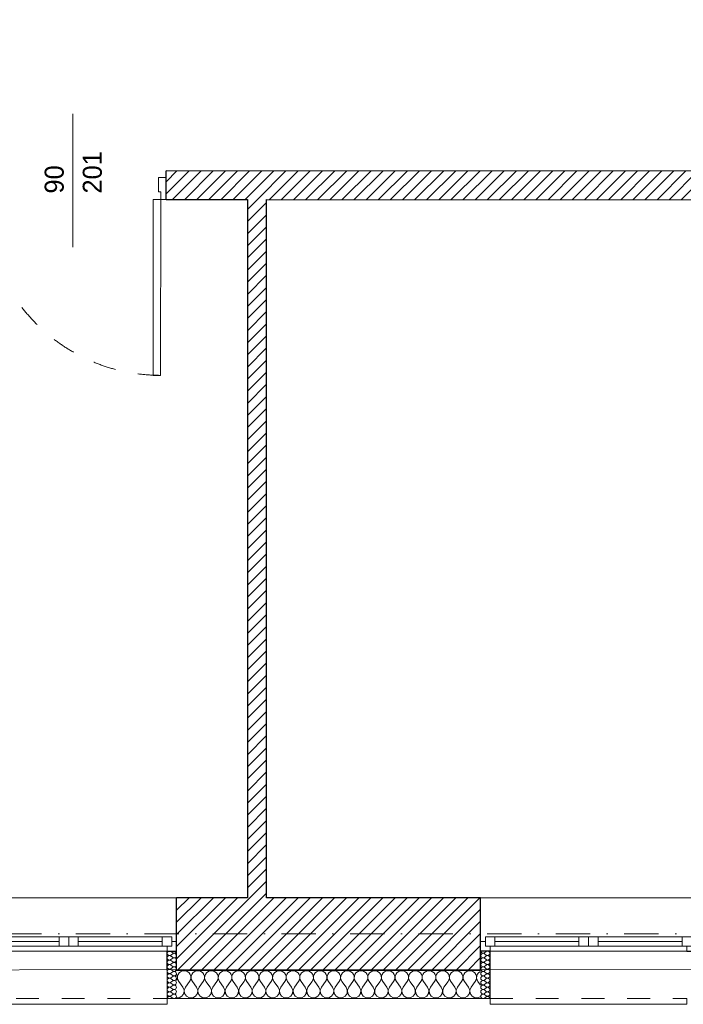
# Model space of a CAD drawing. Header units: millimetres. Extents: x 172139 to 266886, y 98118 to 138225.
# Tile 52 of 57: x 215064 to 218550, y 106825 to 111998. Entities that reach past the tile are written whole.
import ezdxf
from ezdxf.enums import TextEntityAlignment as Align

# ---------------------------------------------------------------- set-up
doc = ezdxf.new("R2010")
doc.units = ezdxf.units.MM
doc.header["$MEASUREMENT"] = 0
doc.linetypes.add('Kropki i Kreski', pattern=[360, 180, -90, 0, -90])
doc.linetypes.add('Przerywana', pattern=[240, 120, -120])
for name, color, linetype in [('Drzwi ArchiCAD', 7, 'Continuous'), ('Konstrukcja - Siatki mod', 7, 'Continuous'), ('KR_INW', 7, 'Continuous'), ('NAPIS_SODON', 7, 'Continuous'), ('Okna ArchiCADa', 7, 'Continuous'), ('Znaczniki drzwi ArchiCADa', 7, 'Continuous')]:
    doc.layers.add(name, color=color, linetype=linetype)
for name, color, linetype, lineweight in [('Drzwi ArchiCAD_Nr_pióra__1', 7, 'Continuous', 13), ('Drzwi ArchiCAD_Nr_pióra__27', 7, 'Continuous', 25), ('KR_INW_Nr_pióra__101', 252, 'Continuous', 5), ('KR_INW_Nr_pióra__27', 7, 'Continuous', 25), ('KR_INW_Nr_pióra__47', 7, 'Continuous', 15), ('NAPIS_SODON_Nr_pióra__1', 7, 'Continuous', 13), ('Okna ArchiCADa_Nr_pióra__1', 7, 'Continuous', 13), ('Okna ArchiCADa_Nr_pióra__27', 7, 'Continuous', 25), ('Znaczniki drzwi ArchiCADa_Nr_pióra__7', 7, 'Continuous', 13)]:
    doc.layers.add(name, color=color, linetype=linetype, lineweight=lineweight)
for name, color, linetype, lineweight, true_color in [('Konstrukcja - Siatki mod_Nr_pióra__48', 7, 'Continuous', 15, 0xa80f02), ('KR_INW_Nr_pióra__102', 7, 'Continuous', 5, 0xcccccc), ('Znaczniki drzwi ArchiCADa_Nr_pióra__20', 7, 'Continuous', 13, 0xb00000)]:
    doc.layers.add(name, color=color, linetype=linetype, lineweight=lineweight, true_color=true_color)
doc.styles.add('GENERATED_STYLE_1', font='txt')
pattern_1 = [(45, (0, 0), (-31.819804, 31.819804), [])]

# ---------------------------------------------------------------- blocks, each defined once
blk = doc.blocks.new('Strop_1', base_point=(179225, 121523.3))
at = {"layer": 'NAPIS_SODON_Nr_pióra__1', "linetype": 'Continuous', "flags": 128}
blk.add_lwpolyline([(179225, 121523.3), (179225.9, 107003.8), (250898.3, 107008.3), (250897.4, 121527.8)], close=True, dxfattribs=at)
blk = doc.blocks.new('*X162')
at = {"layer": 'KR_INW_Nr_pióra__102', "linetype": 'Continuous'}
for p, q in [((215889.1, 106981.8), (215888.6, 106982.6)), ((215892.2, 106972.5), (215889.1, 106981.8)), ((215892.7, 106962.6), (215892.2, 106972.5)), ((215893.5, 106972.5), (215893, 106962.6)), ((215896.6, 106981.8), (215893.5, 106972.5)), ((215902.2, 106989.9), (215896.6, 106981.8)), ((215909.8, 106996.2), (215902.2, 106989.9)), ((215918.8, 107000.2), (215909.8, 106996.2)), ((215928.6, 107001.6), (215918.8, 107000.2)), ((215938.3, 107000.2), (215928.6, 107001.6)), ((215947.3, 106996.2), (215938.3, 107000.2)), ((215954.9, 106989.9), (215947.3, 106996.2)), ((215960.5, 106981.8), (215954.9, 106989.9)), ((215963.7, 106972.5), (215960.5, 106981.8)), ((215964.1, 106962.6), (215963.7, 106972.5)), ((215964.9, 106972.5), (215964.4, 106962.6)), ((215968.1, 106981.8), (215964.9, 106972.5)), ((215973.6, 106989.9), (215968.1, 106981.8)), ((215981.2, 106996.2), (215973.6, 106989.9)), ((215990.2, 107000.2), (215981.2, 106996.2)), ((216000, 107001.6), (215990.2, 107000.2)), ((216009.8, 107000.2), (216000, 107001.6)), ((216018.8, 106996.2), (216009.8, 107000.2)), ((216026.4, 106989.9), (216018.8, 106996.2)), ((216031.9, 106981.8), (216026.4, 106989.9)), ((216035.1, 106972.5), (216031.9, 106981.8)), ((216035.6, 106962.6), (216035.1, 106972.5)), ((216036.3, 106972.5), (216035.9, 106962.6)), ((216039.5, 106981.8), (216036.3, 106972.5)), ((216045.1, 106989.9), (216039.5, 106981.8)), ((216052.7, 106996.2), (216045.1, 106989.9)), ((216061.7, 107000.2), (216052.7, 106996.2)), ((216071.4, 107001.6), (216061.7, 107000.2)), ((216081.2, 107000.2), (216071.4, 107001.6)), ((216090.2, 106996.2), (216081.2, 107000.2)), ((216097.8, 106989.9), (216090.2, 106996.2)), ((216103.4, 106981.8), (216097.8, 106989.9)), ((216106.5, 106972.5), (216103.4, 106981.8)), ((216107, 106962.6), (216106.5, 106972.5)), ((216107.8, 106972.5), (216107.3, 106962.6)), ((216110.9, 106981.8), (216107.8, 106972.5)), ((216116.5, 106989.9), (216110.9, 106981.8)), ((216124.1, 106996.2), (216116.5, 106989.9)), ((216133.1, 107000.2), (216124.1, 106996.2)), ((216142.9, 107001.6), (216133.1, 107000.2)), ((216152.6, 107000.2), (216142.9, 107001.6)), ((216161.6, 106996.2), (216152.6, 107000.2)), ((216169.2, 106989.9), (216161.6, 106996.2)), ((216174.8, 106981.8), (216169.2, 106989.9)), ((216177.9, 106972.5), (216174.8, 106981.8)), ((216178.4, 106962.6), (216177.9, 106972.5)), ((216179.2, 106972.5), (216178.7, 106962.6)), ((216182.3, 106981.8), (216179.2, 106972.5)), ((216187.9, 106989.9), (216182.3, 106981.8)), ((216195.5, 106996.2), (216187.9, 106989.9)), ((216204.5, 107000.2), (216195.5, 106996.2)), ((216214.3, 107001.6), (216204.5, 107000.2)), ((216224, 107000.2), (216214.3, 107001.6)), ((216233.1, 106996.2), (216224, 107000.2)), ((216240.6, 106989.9), (216233.1, 106996.2)), ((216246.2, 106981.8), (216240.6, 106989.9)), ((216249.4, 106972.5), (216246.2, 106981.8)), ((216249.9, 106962.6), (216249.4, 106972.5)), ((216250.6, 106972.5), (216250.1, 106962.6)), ((216253.8, 106981.8), (216250.6, 106972.5)), ((216259.4, 106989.9), (216253.8, 106981.8)), ((216266.9, 106996.2), (216259.4, 106989.9)), ((216276, 107000.2), (216266.9, 106996.2)), ((216285.7, 107001.6), (216276, 107000.2)), ((216295.5, 107000.2), (216285.7, 107001.6)), ((216304.5, 106996.2), (216295.5, 107000.2)), ((216312.1, 106989.9), (216304.5, 106996.2)), ((216317.7, 106981.8), (216312.1, 106989.9)), ((216320.8, 106972.5), (216317.7, 106981.8)), ((216321.3, 106962.6), (216320.8, 106972.5)), ((216322.1, 106972.5), (216321.6, 106962.6)), ((216325.2, 106981.8), (216322.1, 106972.5)), ((216330.8, 106989.9), (216325.2, 106981.8)), ((216338.4, 106996.2), (216330.8, 106989.9)), ((216347.4, 107000.2), (216338.4, 106996.2)), ((216357.1, 107001.6), (216347.4, 107000.2)), ((216366.9, 107000.2), (216357.1, 107001.6)), ((216375.9, 106996.2), (216366.9, 107000.2)), ((216383.5, 106989.9), (216375.9, 106996.2)), ((216389.1, 106981.8), (216383.5, 106989.9)), ((216392.2, 106972.5), (216389.1, 106981.8)), ((216392.7, 106962.6), (216392.2, 106972.5)), ((216393.5, 106972.5), (216393, 106962.6)), ((216396.6, 106981.8), (216393.5, 106972.5)), ((216402.2, 106989.9), (216396.6, 106981.8)), ((216409.8, 106996.2), (216402.2, 106989.9)), ((216418.8, 107000.2), (216409.8, 106996.2)), ((216428.6, 107001.6), (216418.8, 107000.2)), ((216438.3, 107000.2), (216428.6, 107001.6)), ((216447.3, 106996.2), (216438.3, 107000.2)), ((216454.9, 106989.9), (216447.3, 106996.2)), ((216460.5, 106981.8), (216454.9, 106989.9)), ((216463.7, 106972.5), (216460.5, 106981.8)), ((216464.1, 106962.6), (216463.7, 106972.5)), ((216464.9, 106972.5), (216464.4, 106962.6)), ((216468.1, 106981.8), (216464.9, 106972.5)), ((216473.6, 106989.9), (216468.1, 106981.8)), ((216481.2, 106996.2), (216473.6, 106989.9)), ((216490.2, 107000.2), (216481.2, 106996.2)), ((216500, 107001.6), (216490.2, 107000.2)), ((216509.8, 107000.2), (216500, 107001.6)), ((216518.8, 106996.2), (216509.8, 107000.2)), ((216526.4, 106989.9), (216518.8, 106996.2)), ((216531.9, 106981.8), (216526.4, 106989.9)), ((216535.1, 106972.5), (216531.9, 106981.8)), ((216535.6, 106962.6), (216535.1, 106972.5)), ((216536.3, 106972.5), (216535.9, 106962.6)), ((216539.5, 106981.8), (216536.3, 106972.5)), ((216545.1, 106989.9), (216539.5, 106981.8)), ((216552.7, 106996.2), (216545.1, 106989.9)), ((216561.7, 107000.2), (216552.7, 106996.2)), ((216571.4, 107001.6), (216561.7, 107000.2)), ((216581.2, 107000.2), (216571.4, 107001.6)), ((216590.2, 106996.2), (216581.2, 107000.2)), ((216597.8, 106989.9), (216590.2, 106996.2)), ((216603.4, 106981.8), (216597.8, 106989.9)), ((216606.5, 106972.5), (216603.4, 106981.8)), ((216607, 106962.6), (216606.5, 106972.5)), ((216607.8, 106972.5), (216607.3, 106962.6)), ((216610.9, 106981.8), (216607.8, 106972.5)), ((216616.5, 106989.9), (216610.9, 106981.8)), ((216624.1, 106996.2), (216616.5, 106989.9)), ((216633.1, 107000.2), (216624.1, 106996.2)), ((216642.9, 107001.6), (216633.1, 107000.2)), ((216652.6, 107000.2), (216642.9, 107001.6)), ((216661.6, 106996.2), (216652.6, 107000.2)), ((216669.2, 106989.9), (216661.6, 106996.2)), ((216674.8, 106981.8), (216669.2, 106989.9)), ((216677.9, 106972.5), (216674.8, 106981.8)), ((216678.4, 106962.6), (216677.9, 106972.5)), ((216679.2, 106972.5), (216678.7, 106962.6)), ((216682.3, 106981.8), (216679.2, 106972.5)), ((216687.9, 106989.9), (216682.3, 106981.8)), ((216695.5, 106996.2), (216687.9, 106989.9)), ((216704.5, 107000.2), (216695.5, 106996.2)), ((216714.3, 107001.6), (216704.5, 107000.2)), ((216724, 107000.2), (216714.3, 107001.6)), ((216733.1, 106996.2), (216724, 107000.2)), ((216740.6, 106989.9), (216733.1, 106996.2)), ((216746.2, 106981.8), (216740.6, 106989.9)), ((216749.4, 106972.5), (216746.2, 106981.8)), ((216749.9, 106962.6), (216749.4, 106972.5)), ((216750.6, 106972.5), (216750.1, 106962.6)), ((216753.8, 106981.8), (216750.6, 106972.5)), ((216759.4, 106989.9), (216753.8, 106981.8)), ((216766.9, 106996.2), (216759.4, 106989.9)), ((216776, 107000.2), (216766.9, 106996.2)), ((216785.7, 107001.6), (216776, 107000.2)), ((216795.5, 107000.2), (216785.7, 107001.6)), ((216804.5, 106996.2), (216795.5, 107000.2)), ((216812.1, 106989.9), (216804.5, 106996.2)), ((216817.7, 106981.8), (216812.1, 106989.9)), ((216820.8, 106972.5), (216817.7, 106981.8)), ((216821.3, 106962.6), (216820.8, 106972.5)), ((216822.1, 106972.5), (216821.6, 106962.6)), ((216825.2, 106981.8), (216822.1, 106972.5)), ((216830.8, 106989.9), (216825.2, 106981.8)), ((216838.4, 106996.2), (216830.8, 106989.9)), ((216847.4, 107000.2), (216838.4, 106996.2)), ((216857.1, 107001.6), (216847.4, 107000.2)), ((216866.9, 107000.2), (216857.1, 107001.6)), ((216875.9, 106996.2), (216866.9, 107000.2)), ((216883.5, 106989.9), (216875.9, 106996.2)), ((216889.1, 106981.8), (216883.5, 106989.9)), ((216892.2, 106972.5), (216889.1, 106981.8)), ((216892.7, 106962.6), (216892.2, 106972.5)), ((216893.5, 106972.5), (216893, 106962.6)), ((216896.6, 106981.8), (216893.5, 106972.5)), ((216902.2, 106989.9), (216896.6, 106981.8)), ((216909.8, 106996.2), (216902.2, 106989.9)), ((216918.8, 107000.2), (216909.8, 106996.2)), ((216928.6, 107001.6), (216918.8, 107000.2)), ((216938.3, 107000.2), (216928.6, 107001.6)), ((216947.3, 106996.2), (216938.3, 107000.2)), ((216954.9, 106989.9), (216947.3, 106996.2)), ((216960.5, 106981.8), (216954.9, 106989.9)), ((216963.7, 106972.5), (216960.5, 106981.8)), ((216964.1, 106962.6), (216963.7, 106972.5)), ((216964.9, 106972.5), (216964.4, 106962.6)), ((216968.1, 106981.8), (216964.9, 106972.5)), ((216973.6, 106989.9), (216968.1, 106981.8)), ((216981.2, 106996.2), (216973.6, 106989.9)), ((216990.2, 107000.2), (216981.2, 106996.2)), ((217000, 107001.6), (216990.2, 107000.2)), ((217009.8, 107000.2), (217000, 107001.6)), ((217018.8, 106996.2), (217009.8, 107000.2)), ((217026.4, 106989.9), (217018.8, 106996.2)), ((217031.9, 106981.8), (217026.4, 106989.9)), ((217035.1, 106972.5), (217031.9, 106981.8)), ((217035.6, 106962.6), (217035.1, 106972.5)), ((217036.3, 106972.5), (217035.9, 106962.6)), ((217039.5, 106981.8), (217036.3, 106972.5)), ((217045.1, 106989.9), (217039.5, 106981.8)), ((217052.7, 106996.2), (217045.1, 106989.9)), ((217061.7, 107000.2), (217052.7, 106996.2)), ((217071.4, 107001.6), (217061.7, 107000.2)), ((217081.2, 107000.2), (217071.4, 107001.6)), ((217090.2, 106996.2), (217081.2, 107000.2)), ((217097.8, 106989.9), (217090.2, 106996.2)), ((217103.4, 106981.8), (217097.8, 106989.9)), ((217106.5, 106972.5), (217103.4, 106981.8)), ((217107, 106962.6), (217106.5, 106972.5)), ((217107.8, 106972.5), (217107.3, 106962.6)), ((217110.9, 106981.8), (217107.8, 106972.5)), ((217116.5, 106989.9), (217110.9, 106981.8)), ((217124.1, 106996.2), (217116.5, 106989.9)), ((217133.1, 107000.2), (217124.1, 106996.2)), ((217142.9, 107001.6), (217133.1, 107000.2)), ((217152.6, 107000.2), (217142.9, 107001.6)), ((217161.6, 106996.2), (217152.6, 107000.2)), ((217169.2, 106989.9), (217161.6, 106996.2)), ((217174.8, 106981.8), (217169.2, 106989.9)), ((217177.9, 106972.5), (217174.8, 106981.8)), ((217178.4, 106962.6), (217177.9, 106972.5)), ((217179.2, 106972.5), (217178.7, 106962.6)), ((217182.3, 106981.8), (217179.2, 106972.5)), ((217187.9, 106989.9), (217182.3, 106981.8)), ((217195.5, 106996.2), (217187.9, 106989.9)), ((217204.5, 107000.2), (217195.5, 106996.2)), ((217214.3, 107001.6), (217204.5, 107000.2)), ((217224, 107000.2), (217214.3, 107001.6)), ((217233.1, 106996.2), (217224, 107000.2)), ((217240.6, 106989.9), (217233.1, 106996.2)), ((217246.2, 106981.8), (217240.6, 106989.9)), ((217249.4, 106972.5), (217246.2, 106981.8)), ((217249.9, 106962.6), (217249.4, 106972.5)), ((217250.6, 106972.5), (217250.1, 106962.6)), ((217253.8, 106981.8), (217250.6, 106972.5)), ((217259.4, 106989.9), (217253.8, 106981.8)), ((217266.9, 106996.2), (217259.4, 106989.9)), ((217276, 107000.2), (217266.9, 106996.2)), ((217285.7, 107001.6), (217276, 107000.2)), ((217295.5, 107000.2), (217285.7, 107001.6)), ((217304.5, 106996.2), (217295.5, 107000.2)), ((217312.1, 106989.9), (217304.5, 106996.2)), ((217317.7, 106981.8), (217312.1, 106989.9)), ((217320.8, 106972.5), (217317.7, 106981.8)), ((217321.3, 106962.6), (217320.8, 106972.5)), ((217322.1, 106972.5), (217321.6, 106962.6)), ((217325.2, 106981.8), (217322.1, 106972.5)), ((217330.8, 106989.9), (217325.2, 106981.8)), ((217338.4, 106996.2), (217330.8, 106989.9)), ((217347.4, 107000.2), (217338.4, 106996.2)), ((217357.1, 107001.6), (217347.4, 107000.2)), ((217366.9, 107000.2), (217357.1, 107001.6)), ((217375.9, 106996.2), (217366.9, 107000.2)), ((217383.5, 106989.9), (217375.9, 106996.2)), ((217389.1, 106981.8), (217383.5, 106989.9)), ((217392.2, 106972.5), (217389.1, 106981.8)), ((217392.7, 106962.6), (217392.2, 106972.5)), ((217393.5, 106972.5), (217393, 106962.6)), ((217396.6, 106981.8), (217393.5, 106972.5)), ((217402.2, 106989.9), (217396.6, 106981.8)), ((217409.8, 106996.2), (217402.2, 106989.9)), ((217418.8, 107000.2), (217409.8, 106996.2)), ((217428.6, 107001.6), (217418.8, 107000.2)), ((217438.3, 107000.2), (217428.6, 107001.6)), ((217447.3, 106996.2), (217438.3, 107000.2)), ((217454.9, 106989.9), (217447.3, 106996.2)), ((217460.5, 106981.8), (217454.9, 106989.9)), ((217463.7, 106972.5), (217460.5, 106981.8)), ((217464.1, 106962.6), (217463.7, 106972.5)), ((217464.9, 106972.5), (217464.4, 106962.6)), ((217468.1, 106981.8), (217464.9, 106972.5)), ((217473.6, 106989.9), (217468.1, 106981.8)), ((217481.2, 106996.2), (217473.6, 106989.9)), ((217485.4, 106998.1), (217481.2, 106996.2)), ((215888.6, 106949.6), (215890.5, 106953.1)), ((215890.5, 106953.1), (215892.7, 106962.6)), ((215893, 106962.6), (215895.2, 106953.1)), ((215895.2, 106953.1), (215900, 106944.4)), ((215921.4, 106915.9), (215900, 106944.4)), ((215935.7, 106915.9), (215957.1, 106944.4)), ((215957.1, 106944.4), (215961.9, 106953.1)), ((215961.9, 106953.1), (215964.1, 106962.6)), ((215964.4, 106962.6), (215966.7, 106953.1)), ((215966.7, 106953.1), (215971.4, 106944.4)), ((215992.9, 106915.9), (215971.4, 106944.4)), ((216007.1, 106915.9), (216028.6, 106944.4)), ((216028.6, 106944.4), (216033.3, 106953.1)), ((216033.3, 106953.1), (216035.6, 106962.6)), ((216035.9, 106962.6), (216038.1, 106953.1)), ((216038.1, 106953.1), (216042.9, 106944.4)), ((216064.3, 106915.9), (216042.9, 106944.4)), ((216078.6, 106915.9), (216100, 106944.4)), ((216100, 106944.4), (216104.8, 106953.1)), ((216104.8, 106953.1), (216107, 106962.6)), ((216107.3, 106962.6), (216109.5, 106953.1)), ((216109.5, 106953.1), (216114.3, 106944.4)), ((216135.7, 106915.9), (216114.3, 106944.4)), ((216150, 106915.9), (216171.4, 106944.4)), ((216171.4, 106944.4), (216176.2, 106953.1)), ((216176.2, 106953.1), (216178.4, 106962.6)), ((216178.7, 106962.6), (216180.9, 106953.1)), ((216180.9, 106953.1), (216185.7, 106944.4)), ((216207.1, 106915.9), (216185.7, 106944.4)), ((216221.4, 106915.9), (216242.9, 106944.4)), ((216242.9, 106944.4), (216247.6, 106953.1)), ((216247.6, 106953.1), (216249.9, 106962.6)), ((216250.1, 106962.6), (216252.4, 106953.1)), ((216252.4, 106953.1), (216257.1, 106944.4)), ((216278.6, 106915.9), (216257.1, 106944.4)), ((216292.9, 106915.9), (216314.3, 106944.4)), ((216314.3, 106944.4), (216319.1, 106953.1)), ((216319.1, 106953.1), (216321.3, 106962.6)), ((216321.6, 106962.6), (216323.8, 106953.1)), ((216323.8, 106953.1), (216328.6, 106944.4)), ((216350, 106915.9), (216328.6, 106944.4)), ((216364.3, 106915.9), (216385.7, 106944.4)), ((216385.7, 106944.4), (216390.5, 106953.1)), ((216390.5, 106953.1), (216392.7, 106962.6)), ((216393, 106962.6), (216395.2, 106953.1)), ((216395.2, 106953.1), (216400, 106944.4)), ((216421.4, 106915.9), (216400, 106944.4)), ((216435.7, 106915.9), (216457.1, 106944.4)), ((216457.1, 106944.4), (216461.9, 106953.1)), ((216461.9, 106953.1), (216464.1, 106962.6)), ((216464.4, 106962.6), (216466.7, 106953.1)), ((216466.7, 106953.1), (216471.4, 106944.4)), ((216492.9, 106915.9), (216471.4, 106944.4)), ((216507.1, 106915.9), (216528.6, 106944.4)), ((216528.6, 106944.4), (216533.3, 106953.1)), ((216533.3, 106953.1), (216535.6, 106962.6)), ((216535.9, 106962.6), (216538.1, 106953.1)), ((216538.1, 106953.1), (216542.9, 106944.4)), ((216564.3, 106915.9), (216542.9, 106944.4)), ((216578.6, 106915.9), (216600, 106944.4)), ((216600, 106944.4), (216604.8, 106953.1)), ((216604.8, 106953.1), (216607, 106962.6)), ((216607.3, 106962.6), (216609.5, 106953.1)), ((216609.5, 106953.1), (216614.3, 106944.4)), ((216635.7, 106915.9), (216614.3, 106944.4)), ((216650, 106915.9), (216671.4, 106944.4)), ((216671.4, 106944.4), (216676.2, 106953.1)), ((216676.2, 106953.1), (216678.4, 106962.6)), ((216678.7, 106962.6), (216680.9, 106953.1)), ((216680.9, 106953.1), (216685.7, 106944.4)), ((216707.1, 106915.9), (216685.7, 106944.4)), ((216721.4, 106915.9), (216742.9, 106944.4)), ((216742.9, 106944.4), (216747.6, 106953.1)), ((216747.6, 106953.1), (216749.9, 106962.6)), ((216750.1, 106962.6), (216752.4, 106953.1)), ((216752.4, 106953.1), (216757.1, 106944.4)), ((216778.6, 106915.9), (216757.1, 106944.4)), ((216792.9, 106915.9), (216814.3, 106944.4)), ((216814.3, 106944.4), (216819.1, 106953.1)), ((216819.1, 106953.1), (216821.3, 106962.6)), ((216821.6, 106962.6), (216823.8, 106953.1)), ((216823.8, 106953.1), (216828.6, 106944.4)), ((216850, 106915.9), (216828.6, 106944.4)), ((216864.3, 106915.9), (216885.7, 106944.4)), ((216885.7, 106944.4), (216890.5, 106953.1)), ((216890.5, 106953.1), (216892.7, 106962.6)), ((216893, 106962.6), (216895.2, 106953.1)), ((216895.2, 106953.1), (216900, 106944.4)), ((216921.4, 106915.9), (216900, 106944.4)), ((216935.7, 106915.9), (216957.1, 106944.4)), ((216957.1, 106944.4), (216961.9, 106953.1)), ((216961.9, 106953.1), (216964.1, 106962.6)), ((216964.4, 106962.6), (216966.7, 106953.1)), ((216966.7, 106953.1), (216971.4, 106944.4)), ((216992.9, 106915.9), (216971.4, 106944.4)), ((217007.1, 106915.9), (217028.6, 106944.4)), ((217028.6, 106944.4), (217033.3, 106953.1)), ((217033.3, 106953.1), (217035.6, 106962.6)), ((217035.9, 106962.6), (217038.1, 106953.1)), ((217038.1, 106953.1), (217042.9, 106944.4)), ((217064.3, 106915.9), (217042.9, 106944.4)), ((217078.6, 106915.9), (217100, 106944.4)), ((217100, 106944.4), (217104.8, 106953.1)), ((217104.8, 106953.1), (217107, 106962.6)), ((217107.3, 106962.6), (217109.5, 106953.1)), ((217109.5, 106953.1), (217114.3, 106944.4)), ((217135.7, 106915.9), (217114.3, 106944.4)), ((217150, 106915.9), (217171.4, 106944.4)), ((217171.4, 106944.4), (217176.2, 106953.1)), ((217176.2, 106953.1), (217178.4, 106962.6)), ((217178.7, 106962.6), (217180.9, 106953.1)), ((217180.9, 106953.1), (217185.7, 106944.4)), ((217207.1, 106915.9), (217185.7, 106944.4)), ((217221.4, 106915.9), (217242.9, 106944.4)), ((217242.9, 106944.4), (217247.6, 106953.1)), ((217247.6, 106953.1), (217249.9, 106962.6)), ((217250.1, 106962.6), (217252.4, 106953.1)), ((217252.4, 106953.1), (217257.1, 106944.4)), ((217278.6, 106915.9), (217257.1, 106944.4)), ((217292.9, 106915.9), (217314.3, 106944.4)), ((217314.3, 106944.4), (217319.1, 106953.1)), ((217319.1, 106953.1), (217321.3, 106962.6)), ((217321.6, 106962.6), (217323.8, 106953.1)), ((217323.8, 106953.1), (217328.6, 106944.4)), ((217350, 106915.9), (217328.6, 106944.4)), ((217364.3, 106915.9), (217385.7, 106944.4)), ((217385.7, 106944.4), (217390.5, 106953.1)), ((217390.5, 106953.1), (217392.7, 106962.6)), ((217393, 106962.6), (217395.2, 106953.1)), ((217395.2, 106953.1), (217400, 106944.4)), ((217421.4, 106915.9), (217400, 106944.4)), ((217435.7, 106915.9), (217457.1, 106944.4)), ((217457.1, 106944.4), (217461.9, 106953.1)), ((217461.9, 106953.1), (217464.1, 106962.6)), ((217464.4, 106962.6), (217466.7, 106953.1)), ((217466.7, 106953.1), (217471.4, 106944.4)), ((217485.4, 106925.8), (217471.4, 106944.4)), ((215901.6, 106859.8), (215916.9, 106868)), ((215916.9, 106868), (215926.5, 106882.5)), ((215928.2, 106899.8), (215921.4, 106915.9)), ((215926.5, 106882.5), (215928.2, 106899.8)), ((215935.7, 106915.9), (215929, 106899.8)), ((215929, 106899.8), (215930.6, 106882.5)), ((215930.6, 106882.5), (215940.3, 106868)), ((215940.3, 106868), (215955.6, 106859.8)), ((215973, 106859.8), (215988.3, 106868)), ((215988.3, 106868), (215997.9, 106882.5)), ((215999.6, 106899.8), (215992.9, 106915.9)), ((215997.9, 106882.5), (215999.6, 106899.8)), ((216007.1, 106915.9), (216000.4, 106899.8)), ((216000.4, 106899.8), (216002.1, 106882.5)), ((216002.1, 106882.5), (216011.7, 106868)), ((216011.7, 106868), (216027, 106859.8)), ((216044.4, 106859.8), (216059.7, 106868)), ((216059.7, 106868), (216069.4, 106882.5)), ((216071, 106899.8), (216064.3, 106915.9)), ((216069.4, 106882.5), (216071, 106899.8)), ((216078.6, 106915.9), (216071.8, 106899.8)), ((216071.8, 106899.8), (216073.5, 106882.5)), ((216073.5, 106882.5), (216083.1, 106868)), ((216083.1, 106868), (216098.4, 106859.8)), ((216115.8, 106859.8), (216131.2, 106868)), ((216131.2, 106868), (216140.8, 106882.5)), ((216142.4, 106899.8), (216135.7, 106915.9)), ((216140.8, 106882.5), (216142.4, 106899.8)), ((216150, 106915.9), (216143.3, 106899.8)), ((216143.3, 106899.8), (216144.9, 106882.5)), ((216144.9, 106882.5), (216154.5, 106868)), ((216154.5, 106868), (216169.9, 106859.8)), ((216187.3, 106859.8), (216202.6, 106868)), ((216202.6, 106868), (216212.2, 106882.5)), ((216213.9, 106899.8), (216207.1, 106915.9)), ((216212.2, 106882.5), (216213.9, 106899.8)), ((216221.4, 106915.9), (216214.7, 106899.8)), ((216214.7, 106899.8), (216216.3, 106882.5)), ((216216.3, 106882.5), (216226, 106868)), ((216226, 106868), (216241.3, 106859.8)), ((216258.7, 106859.8), (216274, 106868)), ((216274, 106868), (216283.7, 106882.5)), ((216285.3, 106899.8), (216278.6, 106915.9)), ((216283.7, 106882.5), (216285.3, 106899.8)), ((216292.9, 106915.9), (216286.1, 106899.8)), ((216286.1, 106899.8), (216287.8, 106882.5)), ((216287.8, 106882.5), (216297.4, 106868)), ((216297.4, 106868), (216312.7, 106859.8)), ((216330.1, 106859.8), (216345.5, 106868)), ((216345.5, 106868), (216355.1, 106882.5)), ((216356.7, 106899.8), (216350, 106915.9)), ((216355.1, 106882.5), (216356.7, 106899.8)), ((216364.3, 106915.9), (216357.6, 106899.8)), ((216357.6, 106899.8), (216359.2, 106882.5)), ((216359.2, 106882.5), (216368.8, 106868)), ((216368.8, 106868), (216384.2, 106859.8)), ((216401.6, 106859.8), (216416.9, 106868)), ((216416.9, 106868), (216426.5, 106882.5)), ((216428.2, 106899.8), (216421.4, 106915.9)), ((216426.5, 106882.5), (216428.2, 106899.8)), ((216435.7, 106915.9), (216429, 106899.8)), ((216429, 106899.8), (216430.6, 106882.5)), ((216430.6, 106882.5), (216440.3, 106868)), ((216440.3, 106868), (216455.6, 106859.8)), ((216473, 106859.8), (216488.3, 106868)), ((216488.3, 106868), (216497.9, 106882.5)), ((216499.6, 106899.8), (216492.9, 106915.9)), ((216497.9, 106882.5), (216499.6, 106899.8)), ((216507.1, 106915.9), (216500.4, 106899.8)), ((216500.4, 106899.8), (216502.1, 106882.5)), ((216502.1, 106882.5), (216511.7, 106868)), ((216511.7, 106868), (216527, 106859.8)), ((216544.4, 106859.8), (216559.7, 106868)), ((216559.7, 106868), (216569.4, 106882.5)), ((216571, 106899.8), (216564.3, 106915.9)), ((216569.4, 106882.5), (216571, 106899.8)), ((216578.6, 106915.9), (216571.8, 106899.8)), ((216571.8, 106899.8), (216573.5, 106882.5)), ((216573.5, 106882.5), (216583.1, 106868)), ((216583.1, 106868), (216598.4, 106859.8)), ((216615.8, 106859.8), (216631.2, 106868)), ((216631.2, 106868), (216640.8, 106882.5)), ((216642.4, 106899.8), (216635.7, 106915.9)), ((216640.8, 106882.5), (216642.4, 106899.8)), ((216650, 106915.9), (216643.3, 106899.8)), ((216643.3, 106899.8), (216644.9, 106882.5)), ((216644.9, 106882.5), (216654.5, 106868)), ((216654.5, 106868), (216669.9, 106859.8)), ((216687.3, 106859.8), (216702.6, 106868)), ((216702.6, 106868), (216712.2, 106882.5)), ((216713.9, 106899.8), (216707.1, 106915.9)), ((216712.2, 106882.5), (216713.9, 106899.8)), ((216721.4, 106915.9), (216714.7, 106899.8)), ((216714.7, 106899.8), (216716.3, 106882.5)), ((216716.3, 106882.5), (216726, 106868)), ((216726, 106868), (216741.3, 106859.8)), ((216758.7, 106859.8), (216774, 106868)), ((216774, 106868), (216783.7, 106882.5)), ((216785.3, 106899.8), (216778.6, 106915.9)), ((216783.7, 106882.5), (216785.3, 106899.8)), ((216792.9, 106915.9), (216786.1, 106899.8)), ((216786.1, 106899.8), (216787.8, 106882.5)), ((216787.8, 106882.5), (216797.4, 106868)), ((216797.4, 106868), (216812.7, 106859.8)), ((216830.1, 106859.8), (216845.5, 106868)), ((216845.5, 106868), (216855.1, 106882.5)), ((216856.7, 106899.8), (216850, 106915.9)), ((216855.1, 106882.5), (216856.7, 106899.8)), ((216864.3, 106915.9), (216857.6, 106899.8)), ((216857.6, 106899.8), (216859.2, 106882.5)), ((216859.2, 106882.5), (216868.8, 106868)), ((216868.8, 106868), (216884.2, 106859.8)), ((216901.6, 106859.8), (216916.9, 106868)), ((216916.9, 106868), (216926.5, 106882.5)), ((216928.2, 106899.8), (216921.4, 106915.9)), ((216926.5, 106882.5), (216928.2, 106899.8)), ((216935.7, 106915.9), (216929, 106899.8)), ((216929, 106899.8), (216930.6, 106882.5)), ((216930.6, 106882.5), (216940.3, 106868)), ((216940.3, 106868), (216955.6, 106859.8)), ((216973, 106859.8), (216988.3, 106868)), ((216988.3, 106868), (216997.9, 106882.5)), ((216999.6, 106899.8), (216992.9, 106915.9)), ((216997.9, 106882.5), (216999.6, 106899.8)), ((217007.1, 106915.9), (217000.4, 106899.8)), ((217000.4, 106899.8), (217002.1, 106882.5)), ((217002.1, 106882.5), (217011.7, 106868)), ((217011.7, 106868), (217027, 106859.8)), ((217044.4, 106859.8), (217059.7, 106868)), ((217059.7, 106868), (217069.4, 106882.5)), ((217071, 106899.8), (217064.3, 106915.9)), ((217069.4, 106882.5), (217071, 106899.8)), ((217078.6, 106915.9), (217071.8, 106899.8)), ((217071.8, 106899.8), (217073.5, 106882.5)), ((217073.5, 106882.5), (217083.1, 106868)), ((217083.1, 106868), (217098.4, 106859.8)), ((217115.8, 106859.8), (217131.2, 106868)), ((217131.2, 106868), (217140.8, 106882.5)), ((217142.4, 106899.8), (217135.7, 106915.9)), ((217140.8, 106882.5), (217142.4, 106899.8)), ((217150, 106915.9), (217143.3, 106899.8)), ((217143.3, 106899.8), (217144.9, 106882.5)), ((217144.9, 106882.5), (217154.5, 106868)), ((217154.5, 106868), (217169.9, 106859.8)), ((217187.3, 106859.8), (217202.6, 106868)), ((217202.6, 106868), (217212.2, 106882.5)), ((217213.9, 106899.8), (217207.1, 106915.9)), ((217212.2, 106882.5), (217213.9, 106899.8)), ((217221.4, 106915.9), (217214.7, 106899.8)), ((217214.7, 106899.8), (217216.3, 106882.5)), ((217216.3, 106882.5), (217226, 106868)), ((217226, 106868), (217241.3, 106859.8)), ((217258.7, 106859.8), (217274, 106868)), ((217274, 106868), (217283.7, 106882.5)), ((217285.3, 106899.8), (217278.6, 106915.9)), ((217283.7, 106882.5), (217285.3, 106899.8)), ((217292.9, 106915.9), (217286.1, 106899.8)), ((217286.1, 106899.8), (217287.8, 106882.5)), ((217287.8, 106882.5), (217297.4, 106868)), ((217297.4, 106868), (217312.7, 106859.8)), ((217330.1, 106859.8), (217345.5, 106868)), ((217345.5, 106868), (217355.1, 106882.5)), ((217356.7, 106899.8), (217350, 106915.9)), ((217355.1, 106882.5), (217356.7, 106899.8)), ((217364.3, 106915.9), (217357.6, 106899.8)), ((217357.6, 106899.8), (217359.2, 106882.5)), ((217359.2, 106882.5), (217368.8, 106868)), ((217368.8, 106868), (217384.2, 106859.8)), ((217401.6, 106859.8), (217416.9, 106868)), ((217416.9, 106868), (217426.5, 106882.5)), ((217428.2, 106899.8), (217421.4, 106915.9)), ((217426.5, 106882.5), (217428.2, 106899.8)), ((217435.7, 106915.9), (217429, 106899.8)), ((217429, 106899.8), (217430.6, 106882.5)), ((217430.6, 106882.5), (217440.3, 106868)), ((217440.3, 106868), (217455.6, 106859.8)), ((217473, 106859.8), (217485.4, 106866.4)), ((215888.6, 106859.8), (215901.6, 106859.8)), ((215955.6, 106859.8), (215973, 106859.8)), ((216027, 106859.8), (216044.4, 106859.8)), ((216098.4, 106859.8), (216115.8, 106859.8)), ((216169.9, 106859.8), (216187.3, 106859.8)), ((216241.3, 106859.8), (216258.7, 106859.8)), ((216312.7, 106859.8), (216330.1, 106859.8)), ((216384.2, 106859.8), (216401.6, 106859.8)), ((216455.6, 106859.8), (216473, 106859.8)), ((216527, 106859.8), (216544.4, 106859.8)), ((216598.4, 106859.8), (216615.8, 106859.8)), ((216669.9, 106859.8), (216687.3, 106859.8)), ((216741.3, 106859.8), (216758.7, 106859.8)), ((216812.7, 106859.8), (216830.1, 106859.8)), ((216884.2, 106859.8), (216901.6, 106859.8)), ((216955.6, 106859.8), (216973, 106859.8)), ((217027, 106859.8), (217044.4, 106859.8)), ((217098.4, 106859.8), (217115.8, 106859.8)), ((217169.9, 106859.8), (217187.3, 106859.8)), ((217241.3, 106859.8), (217258.7, 106859.8)), ((217312.7, 106859.8), (217330.1, 106859.8)), ((217384.2, 106859.8), (217401.6, 106859.8)), ((217455.6, 106859.8), (217473, 106859.8))]:
    blk.add_line(p, q, dxfattribs=at)
blk = doc.blocks.new('*X202')
at = {"layer": 'KR_INW_Nr_pióra__102', "linetype": 'Continuous'}
for p, q in [((215868.4, 107095.6), (215858.8, 107102.8)), ((215868.4, 107090.9), (215858.8, 107083.7)), ((215868.4, 107071.8), (215858.8, 107079)), ((215868.4, 107067), (215858.8, 107059.9)), ((215868.4, 107048), (215858.8, 107055.1)), ((215868.4, 107043.2), (215858.8, 107036.1)), ((215868.4, 107024.2), (215858.8, 107031.3)), ((215868.4, 107019.4), (215858.8, 107012.3)), ((215868.4, 107000.4), (215858.8, 107007.5)), ((215868.4, 106995.6), (215858.8, 106988.5)), ((215868.4, 106976.6), (215858.8, 106983.7)), ((215868.4, 106971.8), (215858.8, 106964.7)), ((215868.4, 106952.8), (215858.8, 106959.9)), ((215868.4, 106948), (215858.8, 106940.9)), ((215868.4, 106929), (215858.8, 106936.1)), ((215868.4, 106924.2), (215858.8, 106917)), ((215868.4, 106905.1), (215858.8, 106912.3)), ((215868.4, 106900.4), (215858.8, 106893.2)), ((215868.4, 106881.3), (215858.8, 106888.5)), ((215868.4, 106876.6), (215858.8, 106869.4)), ((215868.4, 106857.5), (215858.8, 106864.7))]:
    blk.add_line(p, q, dxfattribs=at)
for centre, start, end in [((215851.7, 107093.2), 53.1301, 180), ((215851.7, 107093.2), 180, 306.8699), ((215851.7, 107069.4), 53.1301, 180), ((215875.5, 107105.1), 233.1301, 0), ((215875.5, 107081.3), 233.1301, 126.8699), ((215851.7, 107069.4), 180, 306.8699), ((215851.7, 107045.6), 53.1301, 180), ((215851.7, 107045.6), 180, 306.8699), ((215851.7, 107021.8), 53.1301, 180), ((215851.7, 107021.8), 180, 306.8699), ((215875.5, 107057.5), 233.1301, 126.8699), ((215875.5, 107033.7), 233.1301, 126.8699), ((215875.5, 107009.9), 233.1301, 126.8699), ((215851.7, 106998), 53.1301, 180), ((215851.7, 106998), 180, 306.8699), ((215851.7, 106974.2), 53.1301, 180), ((215851.7, 106974.2), 180, 306.8699), ((215875.5, 106986.1), 233.1301, 126.8699), ((215875.5, 106962.3), 233.1301, 126.8699), ((215851.7, 106950.4), 53.1301, 180), ((215851.7, 106950.4), 180, 306.8699), ((215851.7, 106926.6), 53.1301, 180), ((215851.7, 106926.6), 180, 306.8699), ((215875.5, 106938.5), 233.1301, 126.8699), ((215875.5, 106914.7), 233.1301, 126.8699), ((215851.7, 106902.8), 53.1301, 180), ((215851.7, 106902.8), 180, 306.8699), ((215851.7, 106879), 53.1301, 180), ((215851.7, 106879), 180, 306.8699), ((215851.7, 106855.1), 53.1301, 180), ((215875.5, 106890.9), 233.1301, 126.8699), ((215875.5, 106867), 233.1301, 126.8699)]:
    blk.add_arc(centre, 11.9, start, end, dxfattribs=at)
blk = doc.blocks.new('*X203')
at = {"layer": 'KR_INW_Nr_pióra__102', "linetype": 'Continuous'}
for p, q in [((217505.6, 107095.6), (217515.1, 107102.8)), ((217505.6, 107090.9), (217515.1, 107083.7)), ((217505.6, 107071.8), (217515.1, 107079)), ((217505.6, 107067), (217515.1, 107059.9)), ((217505.6, 107048), (217515.1, 107055.1)), ((217505.6, 107043.2), (217515.1, 107036.1)), ((217505.6, 107024.2), (217515.1, 107031.3)), ((217505.6, 107019.4), (217515.1, 107012.3)), ((217505.6, 107000.4), (217515.1, 107007.5)), ((217505.6, 106995.6), (217515.1, 106988.5)), ((217505.6, 106976.6), (217515.1, 106983.7)), ((217505.6, 106971.8), (217515.1, 106964.7)), ((217505.6, 106952.8), (217515.1, 106959.9)), ((217505.6, 106948), (217515.1, 106940.9)), ((217505.6, 106929), (217515.1, 106936.1)), ((217505.6, 106924.2), (217515.1, 106917)), ((217505.6, 106905.1), (217515.1, 106912.3)), ((217505.6, 106900.4), (217515.1, 106893.2)), ((217505.6, 106881.3), (217515.1, 106888.5)), ((217505.6, 106876.6), (217515.1, 106869.4)), ((217505.6, 106857.5), (217515.1, 106864.7))]:
    blk.add_line(p, q, dxfattribs=at)
for centre, start, end in [((217498.5, 107105.1), 180, 306.8699), ((217498.5, 107081.3), 53.1301, 306.8699), ((217522.3, 107093.2), 0, 126.8699), ((217522.3, 107093.2), 233.1301, 0), ((217522.3, 107069.4), 0, 126.8699), ((217498.5, 107057.5), 53.1301, 306.8699), ((217498.5, 107033.7), 53.1301, 306.8699), ((217498.5, 107009.9), 53.1301, 306.8699), ((217522.3, 107069.4), 233.1301, 0), ((217522.3, 107045.6), 0, 126.8699), ((217522.3, 107045.6), 233.1301, 0), ((217522.3, 107021.8), 0, 126.8699), ((217522.3, 107021.8), 233.1301, 0), ((217498.5, 106986.1), 53.1301, 306.8699), ((217498.5, 106962.3), 53.1301, 306.8699), ((217522.3, 106998), 0, 126.8699), ((217522.3, 106998), 233.1301, 0), ((217522.3, 106974.2), 0, 126.8699), ((217522.3, 106974.2), 233.1301, 0), ((217498.5, 106938.5), 53.1301, 306.8699), ((217498.5, 106914.7), 53.1301, 306.8699), ((217522.3, 106950.4), 0, 126.8699), ((217522.3, 106950.4), 233.1301, 0), ((217522.3, 106926.6), 0, 126.8699), ((217522.3, 106926.6), 233.1301, 0), ((217498.5, 106890.9), 53.1301, 306.8699), ((217498.5, 106867), 53.1301, 306.8699), ((217522.3, 106902.8), 0, 126.8699), ((217522.3, 106902.8), 233.1301, 0), ((217522.3, 106879), 0, 126.8699), ((217522.3, 106879), 233.1301, 0), ((217522.3, 106855.1), 0, 126.8699)]:
    blk.add_arc(centre, 11.9, start, end, dxfattribs=at)
blk = doc.blocks.new('Okno dwuskrzydłowe 19_5')
at = {"layer": 'Okna ArchiCADa_Nr_pióra__1', "linetype": 'Continuous'}
for p, q in [((-566.8, 230), (566.8, 230)), ((-566.8, 0), (-541.8, 0)), ((-541.8, 25), (-491.8, 25)), ((-541.8, -25), (-541.8, 25)), ((-541.8, 0), (-541.8, -25)), ((-491.8, 25), (-50, 25)), ((-491.8, 25), (-491.8, -25)), ((-491.8, 25), (-50, 25)), ((-491.8, 0), (-50, 0)), ((-50, -25), (-50, 25)), ((-50, 25), (0, 25)), ((0, 25), (0, -25)), ((0, 25), (50, 25)), ((0, -25), (0, 25)), ((50, 25), (491.8, 25)), ((50, 25), (50, -25)), ((50, 25), (491.8, 25)), ((50, 0), (491.8, 0)), ((491.8, -25), (491.8, 25)), ((491.8, 25), (541.8, 25)), ((541.8, 25), (541.8, -25)), ((541.8, -25), (541.8, 0)), ((541.8, 0), (566.8, 0)), ((-516.8, -50), (-566.8, -50)), ((-541.8, -25), (-516.8, -25)), ((-491.8, -25), (-541.8, -25)), ((-516.8, -25), (-516.8, -50)), ((0, -50), (-516.8, -50)), ((-50, -25), (-491.8, -25)), ((0, -25), (-50, -25)), ((50, -25), (0, -25)), ((516.8, -50), (0, -50)), ((491.8, -25), (50, -25)), ((541.8, -25), (491.8, -25)), ((516.8, -50), (516.8, -25)), ((516.8, -25), (541.8, -25)), ((566.8, -50), (516.8, -50)), ((-516.8, -300), (-516.8, -330)), ((516.8, -330), (516.8, -300)), ((-516.8, -330), (516.8, -330))]:
    blk.add_line(p, q, dxfattribs=at)
at = {"layer": 'Okna ArchiCADa_Nr_pióra__1', "linetype": 'Przerywana'}
blk.add_line((-516.8, -300), (516.8, -300), dxfattribs=at)
at = {"layer": 'Okna ArchiCADa_Nr_pióra__27', "linetype": 'Continuous'}
for p, q in [((-566.8, -50), (-566.8, 0)), ((566.8, -50), (566.8, 0)), ((-516.8, -50), (-566.8, -50)), ((516.8, -50), (566.8, -50))]:
    blk.add_line(p, q, dxfattribs=at)
blk = doc.blocks.new('Ściana_3', base_point=(179075.1, 106855.1))
at = {"layer": 'KR_INW_Nr_pióra__101', "linetype": 'Continuous'}
h = blk.add_hatch(dxfattribs=at)
h.set_pattern_fill('Cegła_licówka', color=256, style=0, pattern_type=2)
h.set_pattern_definition(pattern_1)
h.paths.add_polyline_path([(215888.6, 107155.1), (215888.6, 107105.1), (215888.6, 107005.1), (217485.4, 107005.1), (217485.4, 107105.1), (217485.4, 107155.1), (217485.4, 107385.1), (215888.6, 107385.1)])
at = {"layer": 'KR_INW_Nr_pióra__27', "linetype": 'Continuous'}
for p, q in [((215888.6, 107155.1), (215888.6, 107385.1)), ((217485.4, 107155.1), (217485.4, 107385.1)), ((215888.6, 107105.1), (215888.6, 107155.1)), ((217485.4, 107105.1), (217485.4, 107155.1)), ((215838.6, 107005.1), (215838.6, 107105.1)), ((215838.6, 107105.1), (215888.6, 107105.1)), ((215888.6, 107005.1), (215888.6, 107105.1)), ((217485.4, 107005.1), (217485.4, 107105.1)), ((217535.4, 107105.1), (217485.4, 107105.1)), ((217535.4, 107005.1), (217535.4, 107105.1)), ((215888.6, 107005.1), (217485.4, 107005.1))]:
    blk.add_line(p, q, dxfattribs=at)
at = {"layer": 'KR_INW_Nr_pióra__27', "linetype": 'Continuous', "flags": 128}
for points in [[(216260.3, 107385.1), (215888.6, 107385.1)], [(217485.4, 107385.1), (216360.3, 107385.1)]]:
    blk.add_lwpolyline(points, dxfattribs=at)
at = {"layer": 'KR_INW_Nr_pióra__47', "linetype": 'Continuous'}
for p, q in [((215888.6, 107105.1), (215838.6, 107105.1)), ((215838.6, 107105.1), (215838.6, 106855.1)), ((217485.4, 107105.1), (217535.4, 107105.1)), ((217535.4, 107105.1), (217535.4, 106855.1)), ((215838.6, 106855.1), (215838.6, 107005.1)), ((217535.4, 106855.1), (217535.4, 107005.1)), ((215888.6, 106855.1), (215838.6, 106855.1)), ((217485.4, 106855.1), (217535.4, 106855.1))]:
    blk.add_line(p, q, dxfattribs=at)
at = {"layer": 'KR_INW_Nr_pióra__47', "linetype": 'Continuous', "flags": 128}
blk.add_lwpolyline([(215888.6, 106855.1), (217485.4, 106855.1)], dxfattribs=at)
at = {"layer": 'KR_INW'}
for name in ['*X202', '*X203', '*X162']:
    blk.add_blockref(name, (0, 0), dxfattribs=at)
at = {"layer": 'Okna ArchiCADa', "color": 21, "linetype": 'Continuous', "lineweight": 13, "true_color": 0xff9955, "zscale": 1000}
for p in [(215321.8, 107155.1), (218052.1, 107155.1)]:
    blk.add_blockref('Okno dwuskrzydłowe 19_5', p, dxfattribs=at)
blk = doc.blocks.new('Drzwi 19_13')
at = {"layer": 'Drzwi ArchiCAD_Nr_pióra__1', "linetype": 'Continuous'}
for p, q in [((422, 0), (422, 924)), ((422, 924), (462, 924)), ((462, 924), (462, 0)), ((-462, 0), (-490, 0)), ((-490, 0), (-490, -115)), ((-462, -40), (-462, 0)), ((462, 0), (422, 0)), ((490, 0), (462, 0)), ((462, 0), (462, -40)), ((490, -115), (490, 0)), ((-450, -40), (-462, -40)), ((-450, -115), (-450, -40)), ((462, -40), (450, -40)), ((450, -40), (450, -115)), ((-490, -115), (-450, -115)), ((450, -115), (490, -115))]:
    blk.add_line(p, q, dxfattribs=at)
at = {"layer": 'Drzwi ArchiCAD_Nr_pióra__1', "linetype": 'Przerywana'}
blk.add_arc((462, 0), 924, 90, 180, dxfattribs=at)
at = {"layer": 'Drzwi ArchiCAD_Nr_pióra__27', "linetype": 'Continuous'}
for p, q in [((-490, 0), (-490, -115)), ((490, 0), (490, -115))]:
    blk.add_line(p, q, dxfattribs=at)
blk = doc.blocks.new('Znacznik Wym 19_12')
at = {"layer": 'Znaczniki drzwi ArchiCADa_Nr_pióra__20', "linetype": 'Continuous'}
blk.add_line((0, -400), (0, 300), dxfattribs=at)
at = {"layer": 'Znaczniki drzwi ArchiCADa_Nr_pióra__7', "style": 'GENERATED_STYLE_1'}
for tag, rotation, p in [('AC_MarkerText_3', 270, (-182.4, 72.7)), ('AC_MarkerText_2', 270, (17.6, 72.7)), ('AC_MarkerText_5', 180, (-108.8, -133))]:
    blk.add_attdef(tag, text='', height=100, rotation=rotation, dxfattribs=at).set_placement(p, align=Align.BOTTOM_LEFT)
blk = doc.blocks.new('Ściana_34', base_point=(207868.7, 111207.8))
at = {"layer": 'KR_INW_Nr_pióra__101', "linetype": 'Continuous'}
h = blk.add_hatch(dxfattribs=at)
h.set_pattern_fill('Cegła_licówka', color=256, style=0, pattern_type=2)
h.set_pattern_definition(pattern_1)
h.paths.add_polyline_path([(215833.3, 111168.3), (215833.3, 111053.3), (219449.2, 111051.3), (219449.3, 111166.3), (219449.3, 111201.3), (215833.4, 111203.3)])
at = {"layer": 'KR_INW_Nr_pióra__27', "linetype": 'Continuous'}
for p, q in [((215833.3, 111168.3), (215833.4, 111203.3)), ((215833.3, 111053.3), (215833.3, 111168.3))]:
    blk.add_line(p, q, dxfattribs=at)
at = {"layer": 'KR_INW_Nr_pióra__27', "linetype": 'Continuous', "flags": 128}
for points in [[(219449.3, 111201.3), (215833.4, 111203.3)], [(215833.3, 111053.3), (216260.3, 111053.1)], [(216360.3, 111053), (219449.2, 111051.3)]]:
    blk.add_lwpolyline(points, dxfattribs=at)
at = {"layer": 'Drzwi ArchiCAD', "linetype": 'Continuous', "xscale": -1, "zscale": 1000, "rotation": 179.9679760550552}
blk.add_blockref('Drzwi 19_13', (215343.3, 111053.6), dxfattribs=at)
at = {"layer": 'Znaczniki drzwi ArchiCADa', "color": 14, "lineweight": 13, "true_color": 0xb00000}
ref = blk.add_blockref('Znacznik Wym 19_12', (215343.4, 111203.6), dxfattribs=dict(at, rotation=359.9679760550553))
ref.add_attrib('AC_MarkerText_2', '90', dxfattribs={"layer": 'Znaczniki drzwi ArchiCADa_Nr_pióra__7', "color": 7, "height": 100, "rotation": 89.968, "style": 'GENERATED_STYLE_1'}).set_placement((215325.6, 111084.2), align=Align.BOTTOM_LEFT)
ref.add_attrib('AC_MarkerText_3', '201', dxfattribs={"layer": 'Znaczniki drzwi ArchiCADa_Nr_pióra__7', "color": 7, "height": 100, "rotation": 89.968, "style": 'GENERATED_STYLE_1'}).set_placement((215525.6, 111084.1), align=Align.BOTTOM_LEFT)
blk = doc.blocks.new('Ściana_65', base_point=(216360.3, 106855.1))
at = {"layer": 'KR_INW_Nr_pióra__101', "linetype": 'Continuous'}
h = blk.add_hatch(dxfattribs=at)
h.set_pattern_fill('Cegła_licówka', color=256, style=0, pattern_type=2)
h.set_pattern_definition(pattern_1)
h.paths.add_polyline_path([(216360.3, 107385.1), (216360.3, 111053), (216260.3, 111053.1), (216260.3, 107385.1)])
at = {"layer": 'KR_INW_Nr_pióra__27', "linetype": 'Continuous', "flags": 128}
for points in [[(216260.3, 111053.1), (216260.3, 107385.1)], [(216360.3, 107385.1), (216360.3, 111053)]]:
    blk.add_lwpolyline(points, dxfattribs=at)
blk = doc.blocks.new('Standardowy znacznik siatki_10')
at = {"layer": 'Konstrukcja - Siatki mod_Nr_pióra__48', "linetype": 'Kropki i Kreski'}
blk.add_line((1000, 0), (72912, 0), dxfattribs=at)

msp = doc.modelspace()

# ---------------------------------------------------------------- block references
at = {"layer": 'Konstrukcja - Siatki mod', "color": 8, "linetype": 'Continuous', "lineweight": 13, "zscale": 1000}
msp.add_blockref('Standardowy znacznik siatki_10', (177989.3, 107195.1), dxfattribs=at)
at = {"layer": 'KR_INW'}
for name, p in [('Ściana_34', (207868.7, 111207.8)), ('Ściana_65', (216360.3, 106855.1)), ('Ściana_3', (179075.1, 106855.1))]:
    msp.add_blockref(name, p, dxfattribs=at)
at = {"layer": 'NAPIS_SODON', "linetype": 'Continuous'}
msp.add_blockref('Strop_1', (179225, 121523.3), dxfattribs=at)

doc.saveas('drawing.dxf')
